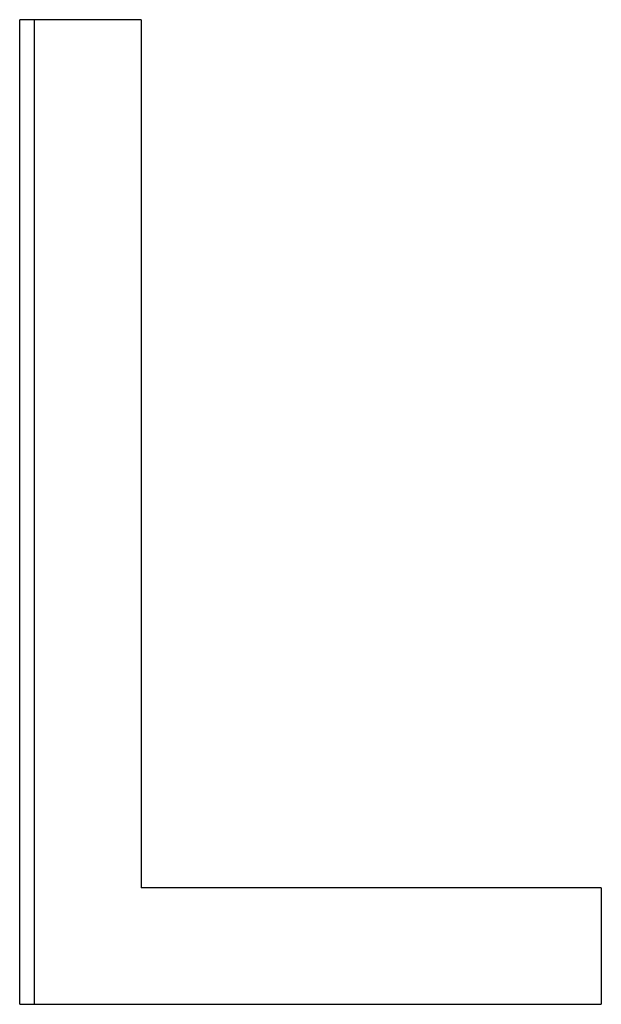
# Paper-space layout 'Layout1' of a CAD drawing. Extents: x -3.05 to 3.05, y -0.26 to 6.8.
# Tile 3 of 11: x -0.56 to -0.41, y 1.11 to 1.36. Entities that reach past the tile are written whole.
import ezdxf

# ---------------------------------------------------------------- set-up
doc = ezdxf.new("R2010")
doc.units = 0
doc.header["$MEASUREMENT"] = 0
doc.layers.get('0').update_dxf_attribs({"linetype": 'CONTINUOUS'})

psp = doc.layouts.get("Layout1")

# ---------------------------------------------------------------- linework, layer by layer
for p, q in [((-0.53119, 1.3649), (-0.56206, 1.3649)), ((-0.56206, 1.1149), (-0.56206, 1.3649)), ((-0.53119, 1.3649), (-0.53119, 1.14444)), ((-0.41441, 1.14444), (-0.53119, 1.14444)), ((-0.41441, 1.14444), (-0.41441, 1.1149)), ((-0.56206, 1.1149), (-0.41441, 1.1149))]:
    psp.add_line(p, q)
psp.add_open_spline([(-0.55832, 1.1149), (-0.55832, 1.19824), (-0.55832, 1.28157), (-0.55832, 1.3649)], degree=3)

doc.saveas('drawing.dxf')
